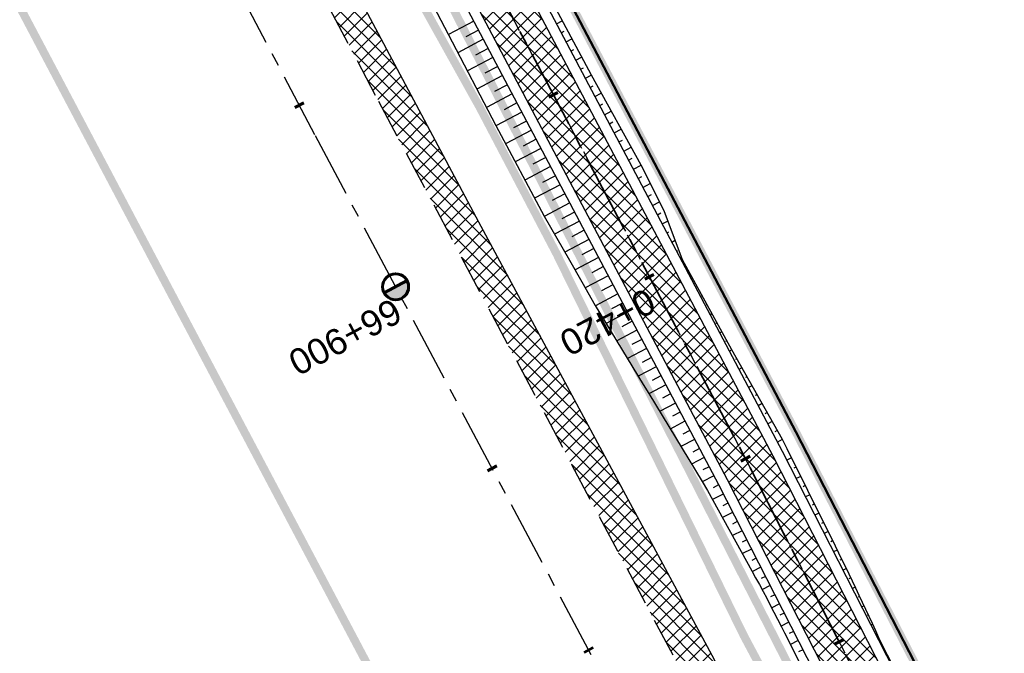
# Model space of a CAD drawing. Header units: metres. Extents: x 7529682 to 7533751, y 5721195 to 5727842.
# Tile 161 of 179: x 7529883 to 7529931, y 5727408 to 5727439. Entities that reach past the tile are written whole.
import ezdxf

# ---------------------------------------------------------------- set-up
doc = ezdxf.new("R2010")
doc.units = ezdxf.units.M
for name, pattern in [('817-dzialki-09-05-04$0$HIDDEN', [0.375, 0.25, -0.125]), ('ACAD_ISO05W100', [33, 24, -3, 0, -3, 0, -3]), ('CENTER', [50.8, 31.75, -6.35, 6.35, -6.35]), ('CENTER2', [28.575, 19.05, -3.175, 3.175, -3.175]), ('HIDDEN', [9.525, 6.35, -3.175])]:
    doc.linetypes.add(name, pattern=pattern)
for name, color, linetype in [('C-DROGI-SYTUACJA', 7, 'Continuous'), ('C-DROGI-SYTUACJA-ETYKIETY', 7, 'Continuous'), ('D-hatch-pobocza', 131, 'Continuous'), ('D-pobocza', 60, 'Continuous'), ('D-rowy', 160, 'Continuous'), ('D-skarpa', 2, 'Continuous'), ('D-skarpa-kreskowanie', 2, 'Continuous')]:
    doc.layers.add(name, color=color, linetype=linetype)
for name, color, linetype, lineweight, true_color in [('D-ewidencja-numery', 7, 'Continuous', 50, 0x40ff00), ('D-hatch-ciag-pieszo-rowerowy', 7, 'Continuous', 13, 0xff9f80), ('D-LR-etap-III', 7, '817-dzialki-09-05-04$0$HIDDEN', 50, 0x00008f)]:
    doc.layers.add(name, color=color, linetype=linetype, lineweight=lineweight, true_color=true_color)
for name, color, linetype, lineweight in [('D-krawędzie', 3, 'Continuous', 30), ('D-obrzeża', 2, 'Continuous', 30), ('D-oś', 10, 'CENTER', 30), ('D-pas-drogowy', 7, 'ACAD_ISO05W100', 50)]:
    doc.layers.add(name, color=color, linetype=linetype, lineweight=lineweight)
doc.layers.add('poprzeczki', color=7, linetype='Continuous', true_color=0x0000c7)
doc.styles.get("Standard").update_dxf_attribs({"font": 'arial.ttf'})
pattern_1 = [(45, (0, 0), (-0.33675960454, 0.33675960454), []), (135, (0, 0), (-0.33675960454, -0.33675960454), [])]

# ---------------------------------------------------------------- blocks, each defined once
blk = doc.blocks.new('kilometraz')
at = {"linetype": 'ByBlock', "lineweight": -2}
blk.add_hatch(color=0, dxfattribs=at).paths.add_polyline_path([(0, -0.28125, 0.41421356), (0.28125, 0, 0.41421356), (0, 0.28125)])
at = {"color": 0, "linetype": 'ByBlock', "lineweight": -2}
blk.add_line((0, 0.28125), (0, -0.28125), dxfattribs=at)
blk.add_circle((0, 0), 0.28125, dxfattribs=at)
blk = doc.blocks.new('AeccTickLine')
at = {"color": 0, "linetype": 'ByBlock', "lineweight": -2}
blk.add_line((0, 1), (0, -1), dxfattribs=at)

msp = doc.modelspace()

# ---------------------------------------------------------------- hatches: boundary and pattern name
at = {"layer": 'D-hatch-ciag-pieszo-rowerowy'}
h = msp.add_hatch(dxfattribs=at)
h.set_pattern_fill('ANSI37', color=256, scale=0.15, style=0)
h.set_pattern_definition(pattern_1)
h.paths.add_polyline_path([(7529994.115, 5727270.039), (7529996.409, 5727271.048), (7529995.888, 5727272.04), (7529987.333, 5727287.9), (7529970.791, 5727319.398), (7529945.39, 5727367.318), (7529919.647, 5727417.711), (7529903.693, 5727447.921), (7529879.894, 5727492.595), (7529862.565, 5727525.262), (7529859.536, 5727525.637), (7529877.686, 5727491.422), (7529901.485, 5727446.75), (7529917.429, 5727416.559), (7529943.172, 5727366.164), (7529968.58, 5727318.231), (7529985.127, 5727286.725), (7529993.681, 5727270.865)])
at = {"layer": 'D-hatch-pobocza'}
h = msp.add_hatch(dxfattribs=at)
h.set_pattern_fill('ANSI37', color=256, scale=0.15, style=0)
h.set_pattern_definition(pattern_1)
h.paths.add_polyline_path([(7529905.34, 5727429.09), (7529892.28, 5727453.58), (7529881.53, 5727473.69), (7529872.27, 5727491.4), (7529857.46, 5727519.14), (7529841.38, 5727549.79), (7529827.75, 5727575.78), (7529816.4, 5727596.89), (7529800.43, 5727627.4), (7529788.07, 5727650.98), (7529775.85, 5727673.83), (7529761.3, 5727701.31), (7529749.89, 5727722.83), (7529745.5, 5727731.66), (7529738.971, 5727744.085), (7529737.465, 5727743.316), (7529742.213, 5727734.302), (7529762.326, 5727696.274), (7529777.785, 5727667.006), (7529799.322, 5727626.3), (7529822.193, 5727583.156), (7529846.924, 5727536.347), (7529864.752, 5727502.663), (7529900.459, 5727434.965), (7529935.352, 5727369.308), (7529971.476, 5727300.786), (7529988.361, 5727268.841), (7529990.28, 5727268.6), (7529990.329, 5727268.617), (7529981.66, 5727284.96), (7529968.42, 5727309.6), (7529956.4, 5727332.85), (7529943.52, 5727357.04), (7529932.32, 5727378.32), (7529916.68, 5727408.01)])

# ---------------------------------------------------------------- linework, layer by layer
at = {"layer": 'C-DROGI-SYTUACJA', "color": 10, "linetype": 'CENTER2', "lineweight": 35, "ltscale": 0.2}
msp.add_lwpolyline([(7529714.301, 5727795.865), (7529735.169, 5727756.456, 0.071658), (7529738.529, 5727751.848), (7529739.732, 5727750.614, -0.071785), (7529743.098, 5727745.997), (7529747.739, 5727737.221), (7529774.913, 5727685.825), (7529793.855, 5727649.915), (7529812.38, 5727615.415), (7529837.757, 5727568.892), (7529857.658, 5727531.843), (7529878.79, 5727492.008), (7529902.589, 5727447.335), (7529918.538, 5727417.135), (7529944.281, 5727366.741), (7529969.685, 5727318.815), (7529986.23, 5727287.312), (7529994.785, 5727271.452), (7530014.919, 5727233.118)], format="xyb", dxfattribs=at)
at = {"layer": 'D-ewidencja-numery', "color": 12, "ltscale": 15, "true_color": 0xc70000}
msp.add_lwpolyline([(7529715.573, 5727792.968), (7529717.68, 5727794.024), (7529736.275, 5727758.647), (7529744.511, 5727750.406), (7529750.283, 5727738.55), (7529777.109, 5727687.569), (7529796.515, 5727651.33), (7529814.938, 5727616.793), (7529839.007, 5727572.304), (7529860.618, 5727532.509), (7529882.349, 5727491.504), (7529904.865, 5727449.096), (7529920.747, 5727418.885), (7529946.677, 5727368.547), (7529972.025, 5727320.573), (7529987.74, 5727290.153), (7529996.497, 5727273.662), (7530017.541, 5727234.203)], dxfattribs=at)
at = {"layer": 'D-krawędzie', "linetype": 'HIDDEN', "ltscale": 0.3}
msp.add_lwpolyline([(7529737.465, 5727743.316), (7529742.213, 5727734.302), (7529762.326, 5727696.274), (7529777.785, 5727667.006), (7529799.322, 5727626.3), (7529822.193, 5727583.156), (7529846.924, 5727536.347), (7529864.752, 5727502.663), (7529900.459, 5727434.965), (7529935.352, 5727369.308), (7529971.476, 5727300.786), (7530006.702, 5727234.141), (7530044.198, 5727163.133), (7530082.89, 5727090.2), (7530098.687, 5727060.362), (7530131.998, 5726997.21), (7530163.822, 5726937.097), (7530204.081, 5726861.013), (7530247.82, 5726778.438), (7530252.22, 5726770.26), (7530259.735, 5726756.9), (7530263.782, 5726749.287), (7530270.196, 5726737.096)], dxfattribs=at)
at = {"layer": 'D-LR-etap-III', "ltscale": 10, "flags": 128}
msp.add_lwpolyline([(7531750.474, 5723895.103, 0.4, 0.4, 0), (7531750.505, 5723895.13, 0.4, 0.4, 0), (7531682.71, 5724022.92, 0.4, 0.4, 0), (7531619.177, 5724147.204, 0.4, 0.4, 0), (7531592.309, 5724198.489, 0.4, 0.4, 0), (7531553.264, 5724272.919, 0.4, 0.4, 0), (7531504.02, 5724366.79, 0.4, 0.4, 0), (7531482.09, 5724407.62, 0.4, 0.4, 0), (7531412.35, 5724541.183, 0.4, 0.4, 0), (7531388.464, 5724586.93, 0.4, 0.4, 0), (7531345.12, 5724669.94, 0.4, 0.4, 0), (7531127.66, 5725081.67, 0.4, 0.4, 0), (7531059.253, 5725211.041, 0.4, 0.4, 0), (7531008.007, 5725307.954, 0.4, 0.4, 0), (7530964.182, 5725390.836, 0.4, 0.4, 0), (7530914.557, 5725484.684, 0.4, 0.4, 0), (7530865.243, 5725577.494, 0.4, 0.4, 0), (7530840.085, 5725624.059, 0.4, 0.4, 0), (7530802.56, 5725694.925, 0.4, 0.4, 0), (7530755.54, 5725787.51, 0.4, 0.4, 0), (7530708.718, 5725876.303, 0.4, 0.4, 0), (7530695.12, 5725902.09, 0.4, 0.4, 0), (7530642.914, 5726001.078, 0.4, 0.4, 0), (7530634.935, 5726016.147, 0.4, 0.4, 0), (7530610.82, 5726061.93, 0.4, 0.4, 0), (7530610.82, 5726061.93, 0.4, 0.4, 0), (7530607.21, 5726063.51, 0.4, 0.4, 0), (7530597.42, 5726080.68, 0.4, 0.4, 0), (7530591.16, 5726088.44, 0.4, 0.4, 0), (7530581.28, 5726107.21, 0.4, 0.4, 0), (7530571.29, 5726130.56, 0.4, 0.4, 0), (7530549.555, 5726171.527, 0.4, 0.4, 0), (7530531.014, 5726206.474, 0.4, 0.4, 0), (7530516.461, 5726236.017, 0.4, 0.4, 0), (7530500.799, 5726266.141, 0.4, 0.4, 0), (7530491.35, 5726283.94, 0.4, 0.4, 0), (7530482.4, 5726303.41, 0.4, 0.4, 0), (7530482.4, 5726303.41, 0.4, 0.4, 0), (7530450.41, 5726357.28, 0.4, 0.4, 0), (7530397.759, 5726458.5, 0.4, 0.4, 0), (7530334.708, 5726583.665, 0.4, 0.4, 0), (7530303.939, 5726645.168, 0.4, 0.4, 0), (7530300.51, 5726651.778, 0.4, 0.4, 0), (7530289.214, 5726671.967, 0.4, 0.4, 0), (7530281.54, 5726685.57, 0.4, 0.4, 0), (7530261.371, 5726724.163, 0.4, 0.4, 0), (7530254.03, 5726738.21, 0.4, 0.4, 0), (7530197.22, 5726845.06, 0.4, 0.4, 0), (7530194.71, 5726849.15, 0.4, 0.4, 0), (7530195.92, 5726850.75, 0.4, 0.4, 0), (7530170.547, 5726892.961, 0.4, 0.4, 0), (7530143.175, 5726945.066, 0.4, 0.4, 0), (7530105.06, 5727018.32, 0.4, 0.4, 0), (7530100.06, 5727027.16, 0.4, 0.4, 0), (7530062.319, 5727099.625, 0.4, 0.4, 0), (7530015.379, 5727189.42, 0.4, 0.4, 0), (7529983.208, 5727250.207, 0.4, 0.4, 0), (7529953.284, 5727306.747, 0.4, 0.4, 0), (7529900.671, 5727406.159, 0.4, 0.4, 0), (7529890.63, 5727425.131, 0.4, 0.4, 0), (7529875.155, 5727454.426, 0.4, 0.4, 0), (7529857.56, 5727487.787, 0.4, 0.4, 0), (7529835.194, 5727530.193, 0.4, 0.4, 0), (7529811.741, 5727574.662, 0.4, 0.4, 0), (7529792.102, 5727611.923, 0.4, 0.4, 0), (7529768.066, 5727657.47, 0.4, 0.4, 0), (7529755.211, 5727682.131, 0.4, 0.4, 0), (7529753.31, 5727681.13, 0.4, 0.4, 0), (7529739.21, 5727707.77, 0.4, 0.4, 0), (7529735.395, 5727711.252, 0.4, 0.4, 0), (7529725.42, 5727730.2, 0.4, 0.4, 0), (7529723.55, 5727729.88, 0.4, 0.4, 0), (7529695.567, 5727782.932, 0.4, 0.4, 0), (7529717.68, 5727794.024, 0.4, 0.4, 0), (7529736.275, 5727758.647, 0.4, 0.4, 0), (7529736.275, 5727758.647, 0.4, 0.4, 0), (7529744.511, 5727750.406, 0.4, 0.4, 0), (7529744.511, 5727750.406, 0.4, 0.4, 0), (7529750.283, 5727738.55, 0.4, 0.4, 0), (7529777.109, 5727687.569, 0.4, 0.4, 0), (7529796.515, 5727651.33, 0.4, 0.4, 0), (7529814.938, 5727616.793, 0.4, 0.4, 0), (7529839.007, 5727572.304, 0.4, 0.4, 0), (7529860.618, 5727532.509, 0.4, 0.4, 0), (7529882.349, 5727491.504, 0.4, 0.4, 0), (7529904.865, 5727449.096, 0.4, 0.4, 0), (7529920.747, 5727418.885, 0.4, 0.4, 0), (7529946.677, 5727368.547, 0.4, 0.4, 0), (7529972.025, 5727320.573, 0.4, 0.4, 0), (7529987.74, 5727290.153, 0.4, 0.4, 0), (7529996.497, 5727273.662, 0.4, 0.4, 0), (7530017.541, 5727234.203, 0.4, 0.4, 0), (7530033.054, 5727204.864, 0.4, 0.4, 0), (7530051.623, 5727170.223, 0.4, 0.4, 0), (7530069.277, 5727137.016, 0.4, 0.4, 0), (7530089.385, 5727097.534, 0.4, 0.4, 0), (7530109.713, 5727060.747, 0.4, 0.4, 0), (7530136.77, 5727011.64, 0.4, 0.4, 0), (7530162.447, 5726962.744, 0.4, 0.4, 0), (7530187.674, 5726916.992, 0.4, 0.4, 0), (7530207.821, 5726879.335, 0.4, 0.4, 0), (7530230.626, 5726834.519, 0.4, 0.4, 0), (7530262.288, 5726776.618, 0.4, 0.4, 0), (7530277.51, 5726760.213, 0.4, 0.4, 0), (7530286.037, 5726744.107, 0.4, 0.4, 0), (7530288.097, 5726735.884, 0.4, 0.4, 0), (7530290.394, 5726725.047, 0.4, 0.4, 0), (7530296.177, 5726713.583, 0.4, 0.4, 0), (7530302.726, 5726701.182, 0.4, 0.4, 0), (7530325.685, 5726657.466, 0.4, 0.4, 0), (7530343.244, 5726623.649, 0.4, 0.4, 0), (7530360.23, 5726591.747, 0.4, 0.4, 0), (7530383.209, 5726548.059, 0.4, 0.4, 0), (7530406.018, 5726503.606, 0.4, 0.4, 0), (7530427.465, 5726462.62, 0.4, 0.4, 0), (7530447.928, 5726424.388, 0.4, 0.4, 0), (7530471.127, 5726379.921, 0.4, 0.4, 0), (7530490.501, 5726343.033, 0.4, 0.4, 0), (7530509.499, 5726306.733, 0.4, 0.4, 0), (7530529.89, 5726267.244, 0.4, 0.4, 0), (7530543.852, 5726238.99, 0.4, 0.4, 0), (7530554.809, 5726218.944, 0.4, 0.4, 0), (7530559.027, 5726212.223, 0.4, 0.4, 0), (7530563.061, 5726206.41, 0.4, 0.4, 0), (7530566.934, 5726200.464, 0.4, 0.4, 0), (7530569.771, 5726194.902, 0.4, 0.4, 0), (7530571.473, 5726191.282, 0.4, 0.4, 0), (7530572.839, 5726188.025, 0.4, 0.4, 0), (7530575.295, 5726182.035, 0.4, 0.4, 0), (7530579.737, 5726173.306, 0.4, 0.4, 0), (7530583.3, 5726167.41, 0.4, 0.4, 0), (7530593.4, 5726163.33, 0.4, 0.4, 0), (7530598.618, 5726155.264, 0.4, 0.4, 0), (7530608.258, 5726140.497, 0.4, 0.4, 0), (7530603.27, 5726136.83, 0.4, 0.4, 0), (7530606.53, 5726131.84, 0.4, 0.4, 0), (7530604.239, 5726124.217, 0.4, 0.4, 0), (7530605.847, 5726121.63, 0.4, 0.4, 0), (7530608.972, 5726116.164, 0.4, 0.4, 0), (7530618.114, 5726097.791, 0.4, 0.4, 0), (7530651.213, 5726034.96, 0.4, 0.4, 0), (7530670.244, 5725998.611, 0.4, 0.4, 0), (7530698.075, 5725945.953, 0.4, 0.4, 0), (7530716.506, 5725911.305, 0.4, 0.4, 0), (7530735.223, 5725875.667, 0.4, 0.4, 0), (7530752.504, 5725842.155, 0.4, 0.4, 0), (7530778.311, 5725793.501, 0.4, 0.4, 0), (7530797.5, 5725756.382, 0.4, 0.4, 0), (7530812.519, 5725728.289, 0.4, 0.4, 0), (7530820.039, 5725713.16, 0.4, 0.4, 0), (7530822.422, 5725710.194, 0.4, 0.4, 0), (7530833.155, 5725688.801, 0.4, 0.4, 0), (7530849.629, 5725656.159, 0.4, 0.4, 0), (7530867.983, 5725621.964, 0.4, 0.4, 0), (7530872.63, 5725612.888, 0.4, 0.4, 0), (7530880.354, 5725597.595, 0.4, 0.4, 0), (7530883.839, 5725593.389, 0.4, 0.4, 0), (7530891.782, 5725587.763, 0.4, 0.4, 0), (7530895.039, 5725584.281, 0.4, 0.4, 0), (7530897.034, 5725580.941, 0.4, 0.4, 0), (7530900.952, 5725579.946, 0.4, 0.4, 0), (7530904.81, 5725571.977, 0.4, 0.4, 0), (7530903.682, 5725568.566, 0.4, 0.4, 0), (7530908.901, 5725558.845, 0.4, 0.4, 0), (7530910.252, 5725545.672, 0.4, 0.4, 0), (7530912.873, 5725538.646, 0.4, 0.4, 0), (7530945.278, 5725478.464, 0.4, 0.4, 0), (7530959.692, 5725450.246, 0.4, 0.4, 0), (7531002.827, 5725368.192, 0.4, 0.4, 0), (7531044.704, 5725290.314, 0.4, 0.4, 0), (7531064.099, 5725253.213, 0.4, 0.4, 0), (7531083.01, 5725216.678, 0.4, 0.4, 0), (7531113.013, 5725158.466, 0.4, 0.4, 0), (7531137.364, 5725113.071, 0.4, 0.4, 0), (7531150.831, 5725086.712, 0.4, 0.4, 0), (7531159.746, 5725076.641, 0.4, 0.4, 0), (7531166.31, 5725074.58, 0.4, 0.4, 0), (7531172.29, 5725062.58, 0.4, 0.4, 0), (7531170.59, 5725055.606, 0.4, 0.4, 0), (7531173.733, 5725044.081, 0.4, 0.4, 0), (7531215.342, 5724964.86, 0.4, 0.4, 0), (7531238.054, 5724921.685, 0.4, 0.4, 0), (7531262.39, 5724875.283, 0.4, 0.4, 0), (7531295.587, 5724811.266, 0.4, 0.4, 0), (7531348.488, 5724712.363, 0.4, 0.4, 0), (7531363.741, 5724682.684, 0.4, 0.4, 0), (7531366.987, 5724675.865, 0.4, 0.4, 0), (7531382.541, 5724646.111, 0.4, 0.4, 0), (7531401.299, 5724610.875, 0.4, 0.4, 0), (7531428.965, 5724558.862, 0.4, 0.4, 0), (7531449.111, 5724520.398, 0.4, 0.4, 0), (7531477.293, 5724465.831, 0.4, 0.4, 0), (7531500.996, 5724421.113, 0.4, 0.4, 0), (7531512.122, 5724400.549, 0.4, 0.4, 0), (7531513.782, 5724396.757, 0.4, 0.4, 0), (7531526.32, 5724379.39, 0.4, 0.4, 0), (7531566.784, 5724302.736, 0.4, 0.4, 0), (7531612.277, 5724225.61, 0.4, 0.4, 0), (7531620.493, 5724210.548, 0.4, 0.4, 0), (7531631.578, 5724196.258, 0.4, 0.4, 0), (7531653.484, 5724152.434, 0.4, 0.4, 0), (7531661.151, 5724128.494, 0.4, 0.4, 0), (7531673.881, 5724101.186, 0.4, 0.4, 0), (7531684.691, 5724081.184, 0.4, 0.4, 0), (7531699.212, 5724051.17, 0.4, 0.4, 0), (7531704.034, 5724040.584, 0.4, 0.4, 0), (7531704.034, 5724040.584, 0.4, 0.4, 0), (7531703.913, 5724037.17, 0.4, 0.4, 0), (7531736.42, 5723969.232, 0.4, 0.4, 0), (7531738.285, 5723967.699, 0.4, 0.4, 0), (7531742.181, 5723962.346, 0.4, 0.4, 0), (7531744.286, 5723958.616, 0.4, 0.4, 0), (7531755.393, 5723944.193, 0.4, 0.4, 0), (7531758.69, 5723936.76, 0.4, 0.4, 0), (7531780.08, 5723929.25, 0.4, 0.4, 0), (7531792.612, 5723906.338, 0.4, 0.4, 0), (7531792.612, 5723906.338, 0.4, 0.4, 0), (7531756.962, 5723883.055, 0.4, 0.4, 0), (7531750.46, 5723895.13, 0.4, 0.4, 0), (7531750.46, 5723895.13, 0, 0, 0)], format="xyseb", dxfattribs=at)
at = {"layer": 'D-obrzeża'}
for points in [[(7529996.408, 5727271.05), (7529995.888, 5727272.04), (7529987.333, 5727287.9), (7529970.791, 5727319.398), (7529945.39, 5727367.318), (7529919.647, 5727417.711), (7529903.693, 5727447.921), (7529879.894, 5727492.595), (7529858.761, 5727532.432), (7529838.856, 5727569.487), (7529813.479, 5727616.01), (7529794.958, 5727650.503), (7529776.019, 5727686.408), (7529748.844, 5727737.805), (7529744.118, 5727746.741, 0.071785), (7529740.753, 5727751.358), (7529739.549, 5727752.592, -0.071658), (7529736.189, 5727757.2), (7529717.235, 5727792.995)], [(7530013.813, 5727232.534), (7529993.681, 5727270.865), (7529985.127, 5727286.725), (7529968.58, 5727318.231), (7529943.172, 5727366.164), (7529917.429, 5727416.559), (7529901.485, 5727446.75), (7529877.686, 5727491.422), (7529856.555, 5727531.255), (7529836.657, 5727568.297), (7529811.281, 5727614.82), (7529792.751, 5727649.328), (7529773.808, 5727685.242), (7529746.633, 5727736.639), (7529746.633, 5727736.639), (7529742.077, 5727745.253, 0.071785), (7529738.712, 5727749.87), (7529737.508, 5727751.104, -0.071658), (7529734.148, 5727755.712), (7529715.008, 5727791.858)]]:
    msp.add_lwpolyline(points, format="xyb", dxfattribs=at)
at = {"layer": 'D-oś', "ltscale": 0.1}
msp.add_lwpolyline([(7530260.688, 5726747.65), (7530256.664, 5726755.22), (7530249.153, 5726768.573), (7530244.732, 5726776.79), (7530200.988, 5726859.376), (7530160.728, 5726935.459), (7530128.903, 5726995.575), (7530095.593, 5727058.727), (7530079.798, 5727088.56), (7530041.105, 5727161.496), (7530003.607, 5727232.506), (7529968.381, 5727299.153), (7529932.259, 5727367.671), (7529897.365, 5727433.327), (7529861.657, 5727501.028), (7529843.829, 5727534.712), (7529819.1, 5727581.518), (7529796.228, 5727624.663), (7529774.69, 5727665.371), (7529759.232, 5727694.637), (7529739.12, 5727732.663), (7529700.238, 5727806.043)], dxfattribs=at)
at = {"layer": 'D-oś', "ltscale": 0.03}
msp.add_lwpolyline([(7529714.301, 5727795.865), (7529735.169, 5727756.456, 0.071658), (7529738.529, 5727751.848), (7529739.732, 5727750.614, -0.071785), (7529743.098, 5727745.997), (7529747.739, 5727737.221), (7529774.913, 5727685.825), (7529793.855, 5727649.915), (7529812.38, 5727615.415), (7529837.757, 5727568.892), (7529857.658, 5727531.843), (7529878.79, 5727492.008), (7529902.589, 5727447.335), (7529918.538, 5727417.135), (7529944.281, 5727366.741), (7529969.685, 5727318.815), (7529986.23, 5727287.312), (7529994.785, 5727271.452), (7530014.919, 5727233.118)], format="xyb", dxfattribs=at)
at = {"layer": 'D-pas-drogowy', "ltscale": 0.2, "flags": 128}
msp.add_lwpolyline([(7531633.019, 5724182.834, 0.4, 0.4, 0), (7531617.559, 5724211.608, 0.4, 0.4, 0), (7531566.784, 5724302.736, 0.4, 0.4, 0), (7531538.419, 5724356.47, 0.4, 0.4, 0), (7531526.32, 5724379.39, 0.4, 0.4, 0), (7531516.102, 5724393.607, 0.4, 0.4, 0.001485), (7531513.78, 5724396.838, 0.4, 0.4, 0), (7531501.87, 5724413.41, 0.4, 0.4, 0), (7531474.926, 5724464.508, 0.4, 0.4, 0), (7531446.2, 5724518.992, 0.4, 0.4, 0), (7531424.962, 5724559.262, 0.4, 0.4, 0), (7531398.444, 5724609.566, 0.4, 0.4, 0), (7531379.647, 5724645.216, 0.4, 0.4, 0), (7531365.23, 5724672.56, 0.4, 0.4, 0), (7531341.306, 5724717.915, 0.4, 0.4, 0), (7531312.9, 5724771.789, 0.4, 0.4, 0), (7531292.591, 5724810.307, 0.4, 0.4, 0), (7531259.392, 5724873.271, 0.4, 0.4, 0), (7531233.74, 5724921.923, 0.4, 0.4, 0), (7531203.073, 5724980.092, 0.4, 0.4, 0), (7531173.471, 5725036.225, 0.4, 0.4, 0), (7531168.27, 5725046.09, 0.4, 0.4, 0), (7531172.29, 5725062.58, 0.4, 0.4, 0), (7531166.31, 5725074.58, 0.4, 0.4, 0), (7531150.32, 5725079.6, 0.4, 0.4, 0), (7531141.5, 5725096.43, 0.4, 0.4, 0), (7531109.312, 5725157.814, 0.4, 0.4, 0), (7531086.641, 5725201.048, 0.4, 0.4, 0), (7531059.198, 5725253.384, 0.4, 0.4, 0), (7531028.207, 5725312.489, 0.4, 0.4, 0), (7530999.105, 5725367.99, 0.4, 0.4, 0), (7530956.248, 5725449.725, 0.4, 0.4, 0), (7530924.398, 5725510.464, 0.4, 0.4, 0), (7530897.51, 5725561.74, 0.4, 0.4, 0), (7530894.46, 5725566.14, 0.4, 0.4, 0), (7530892.16, 5725570.49, 0.4, 0.4, 0), (7530869.363, 5725613.307, 0.4, 0.4, 0), (7530861.694, 5725627.705, 0.4, 0.4, 0), (7530852.74, 5725644.52, 0.4, 0.4, 0), (7530831.51, 5725684.2, 0.4, 0.4, 0), (7530811.13, 5725722.52, 0.4, 0.4, 0), (7530792.348, 5725757.941, 0.4, 0.4, 0), (7530768.03, 5725803.8, 0.4, 0.4, 0), (7530748.769, 5725840.179, 0.4, 0.4, 0), (7530727.7, 5725879.97, 0.4, 0.4, 0), (7530712.098, 5725909.545, 0.4, 0.4, 0), (7530693.644, 5725944.645, 0.4, 0.4, 0), (7530665.702, 5725997.539, 0.4, 0.4, 0), (7530641.76, 5726042.88, 0.4, 0.4, 0), (7530616.5, 5726091.48, 0.4, 0.4, 0), (7530604.628, 5726114.32, 0.4, 0.4, -0.007763), (7530602.5, 5726118.43, 0.4, 0.4, 0), (7530603.992, 5726123.395, 0.4, 0.4, 0), (7530606.53, 5726131.84, 0.4, 0.4, 0), (7530603.27, 5726136.83, 0.4, 0.4, 0), (7530593.776, 5726151.369, 0.4, 0.4, 0), (7530590.203, 5726156.84, 0.4, 0.4, 0), (7530583.3, 5726167.41, 0.4, 0.4, 0), (7530580.578, 5726170.428, 0.4, 0.4, 0), (7530575.85, 5726175.67, 0.4, 0.4, 0), (7530569.01, 5726186.66, 0.4, 0.4, 0), (7530562.555, 5726199.189, 0.4, 0.4, 0), (7530555.67, 5726211.39, 0.4, 0.4, 0), (7530548.29, 5726224.23, 0.4, 0.4, 0), (7530540.58, 5726237.71, 0.4, 0.4, 0), (7530532.68, 5726252.65, 0.4, 0.4, 0), (7530524.06, 5726269.35, 0.4, 0.4, 0), (7530502.82, 5726309.91, 0.4, 0.4, 0), (7530488.83, 5726336.63, 0.4, 0.4, 0), (7530466.03, 5726380.16, 0.4, 0.4, 0), (7530438.47, 5726432.77, 0.4, 0.4, 0), (7530424.53, 5726459.09, 0.4, 0.4, 0), (7530401.63, 5726502.97, 0.4, 0.4, 0), (7530383.38, 5726538.06, 0.4, 0.4, 0), (7530353.97, 5726593.52, 0.4, 0.4, 0), (7530338.47, 5726622.74, 0.4, 0.4, 0), (7530322.01, 5726653.88, 0.4, 0.4, 0), (7530297.54, 5726700.33, 0.4, 0.4, 0), (7530287.38, 5726719.6, 0.4, 0.4, 0), (7530285.95, 5726722.316, 0.4, 0.4, 0), (7530280.26, 5726733.12, 0.4, 0.4, 0), (7530266.73, 5726758.74, 0.4, 0.4, 0), (7530260.42, 5726770.47, 0.4, 0.4, 0), (7530253.25, 5726783.82, 0.4, 0.4, 0), (7530244.95, 5726799.33, 0.4, 0.4, 0), (7530239.39, 5726808.49, 0.4, 0.4, 0), (7530238.29, 5726807.9, 0.4, 0.4, 0), (7530218.11, 5726850.67, 0.4, 0.4, 0), (7530175.907, 5726928.168, 0.4, 0.4, 0), (7530096.68, 5727076.15, 0.4, 0.4, 0), (7530094.68, 5727079.89, 0.4, 0.4, 0), (7530064.597, 5727135.523, 0.4, 0.4, 0), (7530046.731, 5727168.892, 0.4, 0.4, 0), (7530025.803, 5727208.461, 0.4, 0.4, 0), (7530012.847, 5727232.979, 0.4, 0.4, 0), (7529994.15, 5727268.45, 0.4, 0.4, 0), (7529981.671, 5727291.93, 0.4, 0.4, 0), (7529949.89, 5727351.73, 0.4, 0.4, 0), (7529924.75, 5727399.03, 0.4, 0.4, 0), (7529915.516, 5727417.1, 0.4, 0.4, 0), (7529885.83, 5727475.19, 0.4, 0.4, 0), (7529862.56, 5727519.97, 0.4, 0.4, 0), (7529852.985, 5727538.191, 0.4, 0.4, 0), (7529836.513, 5727569.511, 0.4, 0.4, 0), (7529815.369, 5727609.141, 0.4, 0.4, 0), (7529792.795, 5727651.247, 0.4, 0.4, 0), (7529774.199, 5727685.858, 0.4, 0.4, 0), (7529746.966, 5727736.059, 0.4, 0.4, 0), (7529733.92, 5727757.62, 0.4, 0.4, 0), (7529708.607, 5727806.389, 0.4, 0.4, 0), (7529688.492, 5727796.345, 0.4, 0.4, 0), (7529723.55, 5727729.88, 0.4, 0.4, 0), (7529725.42, 5727730.2, 0.4, 0.4, 0), (7529735.38, 5727711.28, 0.4, 0.4, 0), (7529739.21, 5727707.77, 0.4, 0.4, 0), (7529753.31, 5727681.13, 0.4, 0.4, 0), (7529755.178, 5727682.114, 0.4, 0.4, 0), (7529792.102, 5727611.923, 0.4, 0.4, 0), (7529811.741, 5727574.662, 0.4, 0.4, 0), (7529835.194, 5727530.193, 0.4, 0.4, 0), (7529857.56, 5727487.787, 0.4, 0.4, 0), (7529875.155, 5727454.426, 0.4, 0.4, 0), (7529890.63, 5727425.131, 0.4, 0.4, 0), (7529900.671, 5727406.159, 0.4, 0.4, 0), (7529953.284, 5727306.747, 0.4, 0.4, 0), (7529983.208, 5727250.207, 0.4, 0.4, 0), (7530015.379, 5727189.42, 0.4, 0.4, 0), (7530062.319, 5727099.625, 0.4, 0.4, 0), (7530100.06, 5727027.16, 0.4, 0.4, 0), (7530105.06, 5727018.32, 0.4, 0.4, 0), (7530143.175, 5726945.066, 0.4, 0.4, 0), (7530170.547, 5726892.961, 0.4, 0.4, 0), (7530195.92, 5726850.75, 0.4, 0.4, 0), (7530194.71, 5726849.15, 0.4, 0.4, 0), (7530197.22, 5726845.06, 0.4, 0.4, 0), (7530254.03, 5726738.21, 0.4, 0.4, 0), (7530261.371, 5726724.163, 0.4, 0.4, 0), (7530281.54, 5726685.57, 0.4, 0.4, 0), (7530289.214, 5726671.967, 0.4, 0.4, 0), (7530300.51, 5726651.778, 0.4, 0.4, 0), (7530303.939, 5726645.168, 0.4, 0.4, 0), (7530334.708, 5726583.665, 0.4, 0.4, 0), (7530397.759, 5726458.5, 0.4, 0.4, 0), (7530450.41, 5726357.28, 0.4, 0.4, 0), (7530482.4, 5726303.41, 0.4, 0.4, 0), (7530483.688, 5726301.003, 0.4, 0.4, 0), (7530491.35, 5726283.94, 0.4, 0.4, 0), (7530512.67, 5726243.78, 0.4, 0.4, 0), (7530529.43, 5726209.46, 0.4, 0.4, 0), (7530571.29, 5726130.56, 0.4, 0.4, 0), (7530581.28, 5726107.21, 0.4, 0.4, 0), (7530591.16, 5726088.44, 0.4, 0.4, 0), (7530597.42, 5726080.68, 0.4, 0.4, 0), (7530607.21, 5726063.51, 0.4, 0.4, 0), (7530610.82, 5726061.93, 0.4, 0.4, 0), (7530634.935, 5726016.147, 0.4, 0.4, 0), (7530642.914, 5726001.078, 0.4, 0.4, 0), (7530695.12, 5725902.09, 0.4, 0.4, 0), (7530708.718, 5725876.303, 0.4, 0.4, 0), (7530755.54, 5725787.51, 0.4, 0.4, 0), (7530802.56, 5725694.925, 0.4, 0.4, 0), (7530840.085, 5725624.059, 0.4, 0.4, 0), (7530865.243, 5725577.494, 0.4, 0.4, 0), (7530914.557, 5725484.684, 0.4, 0.4, 0), (7530964.182, 5725390.836, 0.4, 0.4, 0), (7531008.007, 5725307.954, 0.4, 0.4, 0), (7531059.253, 5725211.041, 0.4, 0.4, 0), (7531127.66, 5725081.67, 0.4, 0.4, 0), (7531345.12, 5724669.94, 0.4, 0.4, 0), (7531388.464, 5724586.93, 0.4, 0.4, 0), (7531412.35, 5724541.183, 0.4, 0.4, 0), (7531482.09, 5724407.62, 0.4, 0.4, 0), (7531504.02, 5724366.79, 0.4, 0.4, 0), (7531519.374, 5724337.52, 0.4, 0.4, 0), (7531563.749, 5724252.932, 0.4, 0.4, 0), (7531602.175, 5724179.681, 0.4, 0.4, 0), (7531619.177, 5724147.204, 0.4, 0.4, 0), (7531625.038, 5724135.635, 0.4, 0.4, 0), (7531656.796, 5724073.316, 0.4, 0.4, 0), (7531675.12, 5724037.36, 0.4, 0.4, 0), (7531682.71, 5724022.92, 0.4, 0.4, 0), (7531705.565, 5723979.811, 0.4, 0.4, 0), (7531736.606, 5723921.262, 0.4, 0.4, 0), (7531750.46, 5723895.13, 0.4, 0.4, 0), (7531740.77, 5723886.56, 0.4, 0.4, 0), (7531732.86, 5723885, 0.4, 0.4, 0), (7531722.18, 5723887.77, 0.4, 0.4, 0), (7531729.87, 5723862.17, 0.4, 0.4, 0), (7531742.92, 5723861.93, 0.4, 0.4, 0), (7531763.71, 5723859.52, 0.4, 0.4, 0), (7531768.42, 5723854.12, 0.4, 0.4, 0), (7531787.42, 5723817.97, 0.4, 0.4, 0), (7531795.57, 5723809.82, 0.4, 0.4, 0), (7531816.347, 5723819.85, 0.4, 0.4, 0), (7531816.347, 5723819.85, 0.4, 0.4, 0), (7531805.06, 5723843.23, 0.4, 0.4, 0), (7531803.61, 5723886.23, 0.4, 0.4, 0), (7531803.61, 5723886.23, 0.4, 0.4, 0), (7531780.08, 5723929.25, 0.4, 0.4, 0), (7531758.69, 5723936.76, 0.4, 0.4, 0), (7531749.359, 5723946.412, 0.4, 0.4, 0), (7531742.71, 5723953.29, 0.4, 0.4, 0), (7531735.177, 5723967.878, 0.4, 0.4, 0), (7531722.37, 5723992.68, 0.4, 0.4, 0), (7531705.042, 5724030.886, 0.4, 0.4, 0), (7531699.47, 5724043.17, 0.4, 0.4, 0), (7531692.69, 5724058.11, 0.4, 0.4, 0), (7531679.672, 5724084.017, 0.4, 0.4, 0), (7531674.55, 5724094.21, 0.4, 0.4, 0), (7531666.633, 5724114.003, 0.4, 0.4, 0), (7531649, 5724153.82, 0.4, 0.4, 0), (7531641.49, 5724149.34, 0.4, 0.4, 0), (7531626.04, 5724179.34, 0.4, 0.4, 0), (7531633.03, 5724182.84, 0, 0, 0)], format="xyseb", dxfattribs=at)
at = {"layer": 'D-pobocza'}
for points in [[(7529719.962, 5727788.914), (7529736.631, 5727757.434, 0.071658), (7529739.907, 5727752.941), (7529741.111, 5727751.707, -0.071785), (7529744.56, 5727746.975), (7529749.286, 5727738.039), (7529776.461, 5727686.642), (7529795.4, 5727650.738), (7529813.919, 5727616.248), (7529839.296, 5727569.725), (7529859.202, 5727532.667), (7529880.335, 5727492.83), (7529904.135, 5727448.155), (7529920.091, 5727417.942), (7529945.833, 5727367.549), (7529971.233, 5727319.631), (7529987.775, 5727288.135), (7529996.33, 5727272.275), (7529996.866, 5727271.253)], [(7529718.045, 5727785.054), (7529733.706, 5727755.478, 0.071658), (7529737.151, 5727750.754), (7529738.354, 5727749.521, -0.071785), (7529741.635, 5727745.019), (7529746.191, 5727736.405), (7529773.366, 5727685.008), (7529792.31, 5727649.093), (7529810.841, 5727614.582), (7529836.218, 5727568.059), (7529856.114, 5727531.019), (7529877.245, 5727491.187), (7529901.043, 5727446.515), (7529916.985, 5727416.328), (7529942.728, 5727365.933), (7529968.137, 5727317.998), (7529984.685, 5727286.49), (7529993.24, 5727270.63), (7529993.656, 5727269.837)]]:
    msp.add_lwpolyline(points, format="xyb", dxfattribs=at)
at = {"layer": 'D-pobocza', "linetype": 'ByBlock'}
msp.add_lwpolyline([(7529990.329, 5727268.617), (7529981.66, 5727284.96), (7529968.42, 5727309.6), (7529956.4, 5727332.85), (7529943.52, 5727357.04), (7529932.32, 5727378.32), (7529916.68, 5727408.01), (7529905.34, 5727429.09), (7529892.28, 5727453.58), (7529881.53, 5727473.69), (7529872.27, 5727491.4), (7529857.46, 5727519.14), (7529841.38, 5727549.79), (7529827.75, 5727575.78), (7529816.4, 5727596.89), (7529800.43, 5727627.4), (7529788.07, 5727650.98), (7529775.85, 5727673.83), (7529761.3, 5727701.31), (7529749.89, 5727722.83), (7529745.5, 5727731.66), (7529738.971, 5727744.085), (7529737.465, 5727743.316)], dxfattribs=at)
at = {"layer": 'D-rowy', "linetype": 'HIDDEN', "ltscale": 0.1, "const_width": 0.4, "flags": 128}
msp.add_lwpolyline([(7530210.965, 5726857.162), (7530158.809, 5726954.52), (7530122.465, 5727022.753), (7530095.922, 5727072.859), (7530086.314, 5727091.113), (7530063.16, 5727134.709), (7530033.596, 5727190.759), (7530021.34, 5727213.676), (7530002.619, 5727249.036), (7529995.396, 5727262.503), (7529988.789, 5727275.206), (7529976.334, 5727299.006), (7529958.125, 5727333.488), (7529939.362, 5727369.129), (7529923.146, 5727399.734), (7529918.219, 5727408.985), (7529909.126, 5727427.527), (7529905.376, 5727434.673), (7529896.192, 5727451.152), (7529887.557, 5727467.231), (7529877.124, 5727486.657), (7529866.166, 5727506.778), (7529855.76, 5727526.176), (7529840.707, 5727554.898), (7529824.518, 5727585.588), (7529810.515, 5727612.292), (7529795.682, 5727640.077), (7529780.379, 5727668.69), (7529772.315, 5727684.078), (7529762.635, 5727702.447), (7529747.007, 5727732.117), (7529740.676, 5727744.954)], dxfattribs=at)
at = {"layer": 'D-skarpa', "linetype": 'Continuous'}
for points in [[(7529883.147, 5727476.59), (7529885.076, 5727473.533), (7529887.866, 5727469.87), (7529892.943, 5727460.728), (7529895.372, 5727456.357), (7529897.167, 5727451.648), (7529899.221, 5727447.077), (7529899.852, 5727445.877), (7529901.532, 5727442.656), (7529903.844, 5727438.222), (7529906.156, 5727433.789), (7529908.51, 5727429.377), (7529909.745, 5727427.234), (7529910.349, 5727426.178), (7529910.994, 5727425.035), (7529913.322, 5727421.193), (7529913.598, 5727420.756), (7529916.189, 5727416.47), (7529916.45, 5727416.032), (7529918.615, 5727412.131, -0.013727), (7529921.375, 5727406.728)], [(7529889.587, 5727475.936), (7529891.669, 5727471.896, -0.002496), (7529898.92, 5727458.247), (7529902.733, 5727451.192), (7529903.763, 5727449.497), (7529903.987, 5727449.143), (7529904.434, 5727448.318), (7529906.123, 5727445.08), (7529908.452, 5727440.656), (7529910.796, 5727436.239), (7529913.217, 5727431.863), (7529914.332, 5727429.657), (7529914.332, 5727429.657), (7529915.225, 5727427.269), (7529917.629, 5727422.885), (7529917.629, 5727422.885), (7529920.087, 5727418.528), (7529920.321, 5727418.076), (7529922.325, 5727414.026, -0.008735), (7529924.932, 5727408.545), (7529924.932, 5727408.545), (7529924.932, 5727408.545), (7529929.032, 5727400.609)]]:
    msp.add_lwpolyline(points, format="xyb", dxfattribs=at)
at = {"layer": 'D-skarpa-kreskowanie', "linetype": 'Continuous'}
for p, q in [((7529905.087, 5727438.857, 107.492), (7529903.853, 5727438.205, 106.561)), ((7529909.114, 5727438.728, 107.614), (7529909.396, 5727438.877, 107.401)), ((7529905.321, 5727438.415, 107.49), (7529904.702, 5727438.089, 107.024)), ((7529909.347, 5727438.286, 107.612), (7529909.489, 5727438.361, 107.505)), ((7529905.554, 5727437.973, 107.488), (7529904.315, 5727437.319, 106.554)), ((7529909.581, 5727437.844, 107.61), (7529909.865, 5727437.994, 107.396)), ((7529905.788, 5727437.531, 107.486), (7529905.167, 5727437.203, 107.018)), ((7529909.814, 5727437.402, 107.608), (7529909.957, 5727437.477, 107.5)), ((7529906.021, 5727437.089, 107.484), (7529904.778, 5727436.432, 106.546)), ((7529910.048, 5727436.96, 107.606), (7529910.334, 5727437.111, 107.39)), ((7529906.255, 5727436.647, 107.482), (7529905.632, 5727436.318, 107.012)), ((7529910.281, 5727436.517, 107.604), (7529910.425, 5727436.593, 107.496)), ((7529906.488, 5727436.205, 107.48), (7529905.24, 5727435.545, 106.539)), ((7529910.515, 5727436.075, 107.602), (7529910.803, 5727436.227, 107.385)), ((7529906.955, 5727435.32, 107.476), (7529905.703, 5727434.659, 106.531)), ((7529906.722, 5727435.762, 107.478), (7529906.097, 5727435.432, 107.006)), ((7529910.748, 5727435.633, 107.6), (7529910.896, 5727435.712, 107.488)), ((7529910.982, 5727435.191, 107.598), (7529911.287, 5727435.352, 107.368)), ((7529907.189, 5727434.878, 107.474), (7529906.561, 5727434.547, 107.001)), ((7529911.215, 5727434.749, 107.596), (7529911.372, 5727434.832, 107.477)), ((7529907.422, 5727434.436, 107.472), (7529906.165, 5727433.772, 106.524)), ((7529911.449, 5727434.307, 107.594), (7529911.771, 5727434.477, 107.351)), ((7529907.656, 5727433.994, 107.47), (7529907.028, 5727433.662, 106.997)), ((7529911.682, 5727433.865, 107.592), (7529911.848, 5727433.952, 107.467)), ((7529907.889, 5727433.552, 107.468), (7529906.636, 5727432.89, 106.523)), ((7529911.916, 5727433.423, 107.59), (7529912.255, 5727433.602, 107.334)), ((7529908.123, 5727433.11, 107.466), (7529907.497, 5727432.779, 106.994)), ((7529912.149, 5727432.98, 107.588), (7529912.323, 5727433.072, 107.456)), ((7529908.356, 5727432.667, 107.464), (7529907.107, 5727432.008, 106.521)), ((7529912.383, 5727432.538, 107.585), (7529912.739, 5727432.727, 107.317)), ((7529908.59, 5727432.225, 107.462), (7529907.966, 5727431.896, 106.991)), ((7529912.616, 5727432.096, 107.583), (7529912.799, 5727432.193, 107.446)), ((7529908.823, 5727431.783, 107.46), (7529907.577, 5727431.125, 106.52)), ((7529912.85, 5727431.654, 107.581), (7529913.223, 5727431.851, 107.3)), ((7529909.057, 5727431.341, 107.458), (7529908.435, 5727431.013, 106.989)), ((7529913.083, 5727431.212, 107.579), (7529913.266, 5727431.308, 107.442)), ((7529909.29, 5727430.899, 107.455), (7529908.048, 5727430.243, 106.519)), ((7529913.317, 5727430.77, 107.577), (7529913.674, 5727430.959, 107.308)), ((7529909.524, 5727430.457, 107.453), (7529908.904, 5727430.129, 106.986)), ((7529913.55, 5727430.328, 107.575), (7529913.725, 5727430.42, 107.443)), ((7529913.784, 5727429.886, 107.573), (7529914.126, 5727430.066, 107.316)), ((7529909.757, 5727430.015, 107.451), (7529908.519, 5727429.361, 106.518)), ((7529909.991, 5727429.573, 107.449), (7529909.38, 5727429.25, 106.989)), ((7529910.224, 5727429.13, 107.447), (7529909.019, 5727428.494, 106.539)), ((7529914.017, 5727429.443, 107.571), (7529914.181, 5727429.53, 107.448)), ((7529914.251, 5727429.001, 107.57), (7529914.505, 5727429.135, 107.379)), ((7529910.458, 5727428.688, 107.445), (7529909.863, 5727428.374, 106.997)), ((7529914.484, 5727428.559, 107.569), (7529914.574, 5727428.607, 107.502)), ((7529910.691, 5727428.246, 107.443), (7529909.518, 5727427.627, 106.559)), ((7529914.718, 5727428.117, 107.57), (7529914.876, 5727428.201, 107.45)), ((7529910.925, 5727427.804, 107.441), (7529910.346, 5727427.499, 107.005)), ((7529914.951, 5727427.675, 107.571), (7529914.994, 5727427.698, 107.538)), ((7529911.158, 5727427.362, 107.44), (7529910.017, 5727426.759, 106.58)), ((7529915.185, 5727427.233, 107.572), (7529915.231, 5727427.257, 107.537)), ((7529911.392, 5727426.92, 107.439), (7529910.828, 5727426.622, 107.015)), ((7529915.418, 5727426.791, 107.578), (7529915.444, 5727426.805, 107.567)), ((7529911.625, 5727426.478, 107.44), (7529910.512, 5727425.89, 106.6)), ((7529915.651, 5727426.348, 107.584), (7529915.711, 5727426.38, 107.574)), ((7529911.859, 5727426.035, 107.441), (7529911.308, 5727425.745, 107.026)), ((7529915.95, 5727425.941, 107.593), (7529915.918, 5727425.924, 107.591)), ((7529912.092, 5727425.593, 107.442), (7529911.004, 5727425.019, 106.621)), ((7529916.19, 5727425.502, 107.611), (7529916.118, 5727425.464, 107.596)), ((7529912.326, 5727425.151, 107.448), (7529911.795, 5727424.871, 107.048)), ((7529916.43, 5727425.063, 107.63), (7529916.391, 5727425.043, 107.616)), ((7529912.559, 5727424.709, 107.454), (7529911.523, 5727424.162, 106.673)), ((7529916.67, 5727424.624, 107.648), (7529916.585, 5727424.58, 107.608)), ((7529913.026, 5727423.825, 107.466), (7529912.042, 5727423.305, 106.724)), ((7529912.793, 5727424.267, 107.46), (7529912.288, 5727424, 107.079)), ((7529916.909, 5727424.186, 107.667), (7529916.864, 5727424.162, 107.64)), ((7529913.26, 5727423.383, 107.472), (7529912.781, 5727423.13, 107.111)), ((7529917.149, 5727423.747, 107.685), (7529917.052, 5727423.696, 107.619)), ((7529913.493, 5727422.941, 107.478), (7529912.562, 5727422.449, 106.775)), ((7529917.389, 5727423.308, 107.704), (7529917.338, 5727423.281, 107.665)), ((7529917.636, 5727422.873, 107.723), (7529917.519, 5727422.811, 107.635)), ((7529913.727, 5727422.498, 107.484), (7529913.274, 5727422.259, 107.142)), ((7529917.882, 5727422.437, 107.742), (7529917.817, 5727422.403, 107.694)), ((7529913.96, 5727422.056, 107.489), (7529913.081, 5727421.592, 106.827)), ((7529918.128, 5727422.002, 107.761), (7529917.986, 5727421.927, 107.655)), ((7529914.194, 5727421.614, 107.496), (7529913.767, 5727421.389, 107.174)), ((7529918.374, 5727421.566, 107.78), (7529918.297, 5727421.526, 107.722)), ((7529914.427, 5727421.172, 107.505), (7529913.608, 5727420.74, 106.888)), ((7529918.619, 5727421.13, 107.799), (7529918.453, 5727421.043, 107.674)), ((7529914.661, 5727420.73, 107.515), (7529914.264, 5727420.52, 107.216)), ((7529918.865, 5727420.695, 107.818), (7529918.776, 5727420.648, 107.751)), ((7529914.894, 5727420.288, 107.525), (7529914.126, 5727419.882, 106.946)), ((7529919.111, 5727420.259, 107.837), (7529918.92, 5727420.159, 107.693)), ((7529915.128, 5727419.846, 107.534), (7529914.756, 5727419.65, 107.255)), ((7529919.357, 5727419.824, 107.856), (7529919.255, 5727419.77, 107.779)), ((7529915.361, 5727419.404, 107.544), (7529914.644, 5727419.025, 107.004)), ((7529919.602, 5727419.388, 107.875), (7529919.387, 5727419.274, 107.713)), ((7529915.595, 5727418.961, 107.554), (7529915.249, 5727418.779, 107.293)), ((7529919.848, 5727418.952, 107.894), (7529919.735, 5727418.892, 107.808)), ((7529915.828, 5727418.519, 107.563), (7529915.163, 5727418.168, 107.062)), ((7529916.062, 5727418.077, 107.573), (7529915.742, 5727417.908, 107.332)), ((7529920.094, 5727418.516, 107.912), (7529919.854, 5727418.39, 107.732)), ((7529916.295, 5727417.635, 107.583), (7529915.681, 5727417.311, 107.12)), ((7529920.546, 5727417.621, 107.924), (7529920.315, 5727417.503, 107.751)), ((7529916.529, 5727417.193, 107.592), (7529916.234, 5727417.037, 107.37)), ((7529920.768, 5727417.172, 107.929), (7529920.655, 5727417.115, 107.845)), ((7529916.762, 5727416.751, 107.602), (7529916.199, 5727416.453, 107.177)), ((7529920.99, 5727416.724, 107.935), (7529920.77, 5727416.612, 107.77)), ((7529916.995, 5727416.309, 107.612), (7529916.723, 5727416.169, 107.408)), ((7529921.212, 5727416.276, 107.94), (7529921.105, 5727416.221, 107.86)), ((7529917.223, 5727415.863, 107.621), (7529916.694, 5727415.593, 107.225)), ((7529921.433, 5727415.828, 107.946), (7529921.225, 5727415.722, 107.79)), ((7529917.45, 5727415.418, 107.631), (7529917.193, 5727415.287, 107.439)), ((7529921.655, 5727415.38, 107.951), (7529921.554, 5727415.328, 107.875)), ((7529917.678, 5727414.973, 107.641), (7529917.179, 5727414.718, 107.267)), ((7529921.877, 5727414.932, 107.956), (7529921.68, 5727414.831, 107.809)), ((7529917.905, 5727414.527, 107.65), (7529917.664, 5727414.404, 107.47)), ((7529922.099, 5727414.484, 107.962), (7529922.003, 5727414.435, 107.89)), ((7529918.133, 5727414.082, 107.66), (7529917.665, 5727413.843, 107.31)), ((7529922.321, 5727414.035, 107.967), (7529922.135, 5727413.941, 107.828)), ((7529918.36, 5727413.637, 107.67), (7529918.134, 5727413.521, 107.5)), ((7529922.539, 5727413.585, 107.968), (7529922.451, 5727413.54, 107.902)), ((7529918.587, 5727413.192, 107.68), (7529918.15, 5727412.968, 107.352)), ((7529922.753, 5727413.133, 107.964), (7529922.59, 5727413.05, 107.842)), ((7529918.815, 5727412.746, 107.689), (7529918.604, 5727412.639, 107.531)), ((7529922.967, 5727412.681, 107.959), (7529922.892, 5727412.643, 107.903)), ((7529919.042, 5727412.301, 107.699), (7529918.636, 5727412.093, 107.394)), ((7529919.27, 5727411.856, 107.707), (7529919.069, 5727411.753, 107.556)), ((7529923.181, 5727412.229, 107.955), (7529923.045, 5727412.159, 107.853)), ((7529919.497, 5727411.41, 107.712), (7529919.095, 5727411.205, 107.411)), ((7529923.395, 5727411.777, 107.951), (7529923.334, 5727411.746, 107.905)), ((7529919.725, 5727410.965, 107.718), (7529919.523, 5727410.862, 107.567)), ((7529923.609, 5727411.325, 107.946), (7529923.5, 5727411.269, 107.865)), ((7529923.823, 5727410.872, 107.942), (7529923.775, 5727410.848, 107.906)), ((7529919.952, 5727410.52, 107.724), (7529919.548, 5727410.314, 107.421)), ((7529924.037, 5727410.42, 107.937), (7529923.955, 5727410.378, 107.876)), ((7529920.18, 5727410.075, 107.729), (7529919.977, 5727409.971, 107.578)), ((7529924.251, 5727409.968, 107.933), (7529924.216, 5727409.951, 107.907)), ((7529920.407, 5727409.629, 107.735), (7529920.002, 5727409.422, 107.432)), ((7529924.465, 5727409.516, 107.928), (7529924.41, 5727409.488, 107.887)), ((7529920.635, 5727409.184, 107.741), (7529920.432, 5727409.08, 107.589)), ((7529924.681, 5727409.065, 107.922), (7529924.659, 5727409.054, 107.905)), ((7529920.862, 5727408.739, 107.747), (7529920.455, 5727408.531, 107.442)), ((7529924.899, 5727408.615, 107.915), (7529924.865, 5727408.597, 107.889)), ((7529921.089, 5727408.294, 107.752), (7529920.886, 5727408.19, 107.6)), ((7529925.118, 5727408.165, 107.908), (7529925.105, 5727408.159, 107.898))]:
    msp.add_line(p, q, dxfattribs=at)

# ---------------------------------------------------------------- block references
at = {"layer": 'C-DROGI-SYTUACJA-ETYKIETY', "color": 2, "linetype": 'Continuous', "lineweight": 60}
for p, xscale, yscale, zscale, rotation in [((7529896.602, 5727434.774), 0.25, 0.25, 0.25, 297.8090106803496), ((7529905.984, 5727417.111), 0.2499999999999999, 0.2499999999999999, 0.2499999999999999, 297.9888522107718), ((7529910.677, 5727408.28), 0.2499999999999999, 0.2499999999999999, 0.2499999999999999, 297.9888522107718)]:
    msp.add_blockref('AeccTickLine', p, dxfattribs=dict(at, xscale=xscale, yscale=yscale, zscale=zscale, rotation=rotation))
at = {"layer": 'C-DROGI-SYTUACJA-ETYKIETY', "color": 10, "linetype": 'Continuous', "lineweight": 60, "xscale": 2.249999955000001, "yscale": 2.249999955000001, "zscale": 2.249999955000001, "rotation": 297.9888522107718}
msp.add_blockref('kilometraz', (7529901.291, 5727425.941), dxfattribs=at)
at = {"layer": 'poprzeczki', "color": 2, "linetype": 'Continuous', "lineweight": 60, "xscale": 0.2499999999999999, "yscale": 0.2499999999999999, "zscale": 0.2499999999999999}
for p, rotation in [((7529908.961, 5727435.27), 297.8387656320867), ((7529913.631, 5727426.428), 297.8387656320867), ((7529918.301, 5727417.585), 297.8387656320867), ((7529922.856, 5727408.683), 297.0592859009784)]:
    msp.add_blockref('AeccTickLine', p, dxfattribs=dict(at, rotation=rotation))

# ---------------------------------------------------------------- texts
at = {"layer": 'C-DROGI-SYTUACJA-ETYKIETY', "color": 2}
for s, rotation, p in [('0+420', 207.8388, (7529913.474, 5727425.921)), ('66+900', 207.9889, (7529901.136, 5727425.434))]:
    msp.add_text(s, height=1.25, rotation=rotation, dxfattribs=at).set_placement(p)

doc.saveas('drawing.dxf')
